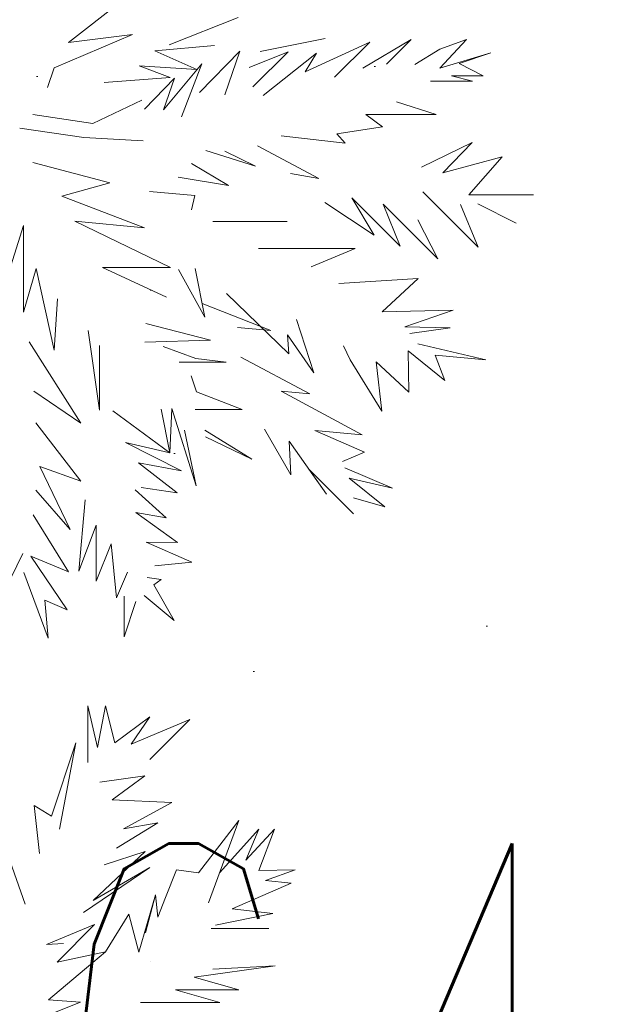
# Model space of a CAD drawing. Header units: millimetres. Extents: x 6487905018 to 6488192500, y 5882180700 to 5882375224.
# Tile 129 of 256: x 6488051254 to 6488052088, y 5882246678 to 5882248077. Entities that reach past the tile are written whole.
import ezdxf
from ezdxf.xclip import XClip

# ---------------------------------------------------------------- set-up
doc = ezdxf.new("R2010")
doc.units = ezdxf.units.MM
doc.header["$MEASUREMENT"] = 0
doc.header["$XCLIPFRAME"] = 2
doc.linetypes.add('Wipeout_Contour', pattern=[1000, 0, -1000])
for name, color, linetype, lineweight in [('drzewa_Nr_pióra__154', 94, 'Continuous', 5), ('przewod_telekomunikacyjny__linia__Nr_pióra__1', 7, 'Continuous', 0), ('teren zielony_Nr_pióra__157', 93, 'Continuous', 0), ('Wymiarowanie_Nr_pióra__1', 7, 'Continuous', 0), ('Zamość 06.10._2_opis_h_Nr_pióra__7', 7, 'Continuous', 5)]:
    doc.layers.add(name, color=color, linetype=linetype, lineweight=lineweight)
for name, color, linetype in [('Mapa cyfrowa', 7, 'Continuous'), ('przewod_telekomunikacyjny__linia_', 7, 'Continuous'), ('Wymiarowanie', 7, 'Continuous'), ('Zamość 06.10._2_Mapa cyfrowa', 7, 'Continuous')]:
    doc.layers.add(name, color=color, linetype=linetype)
doc.styles.add('GENERATED_STYLE_1', font='Simplex.shx')
doc.styles.add('GENERATED_STYLE_2', font='txt')
doc.dimstyles.new('GENERATED_STYLE__1', dxfattribs={"dimtxt": 750, "dimasz": 570, "dimexe": 0.18, "dimexo": 0, "dimgap": 0.09, "dimtad": 1, "dimlfac": 0.001, "dimzin": 0, "dimdsep": 46, "dimtxsty": 'GENERATED_STYLE_2', "dimblk": 'ARROWHEAD_11', "dimblk1": 'ARROWHEAD_11', "dimblk2": 'ARROWHEAD_11', "dimcen": 0.09, "dimclrd": 7, "dimclre": 7, "dimclrt": 7, "dimazin": 0, "dimtfac": 1, "dimtdec": 4, "dimtmove": 2, "dimatfit": 3, "dimfxl": 0, "dimtolj": 1, "dimtzin": 0, "dimarcsym": 0})
doc.dimstyles.new('GENERATED_STYLE__4', dxfattribs={"dimtxt": 1000, "dimasz": 570, "dimexe": 0.18, "dimexo": 0, "dimgap": 0.09, "dimtad": 1, "dimlfac": 0.001, "dimzin": 0, "dimdsep": 46, "dimtxsty": 'GENERATED_STYLE_2', "dimblk": 'ARROWHEAD_11', "dimblk1": 'ARROWHEAD_11', "dimblk2": 'ARROWHEAD_11', "dimcen": 0.09, "dimclrd": 7, "dimclre": 7, "dimclrt": 7, "dimazin": 0, "dimtfac": 1, "dimtdec": 4, "dimtmove": 0, "dimatfit": 3, "dimfxl": 0, "dimtolj": 1, "dimtzin": 0, "dimarcsym": 0})
doc.dimstyles.new('GENERATED_STYLE__9', dxfattribs={"dimtxt": 750, "dimasz": 917.874396, "dimexe": 0.18, "dimexo": 40, "dimgap": 0.09, "dimtad": 1, "dimdec": 0, "dimlfac": 0.1, "dimzin": 0, "dimdsep": 46, "dimtxsty": 'GENERATED_STYLE_2', "dimblk": 'ARROWHEAD_5', "dimblk1": 'ARROWHEAD_5', "dimblk2": 'ARROWHEAD_5', "dimcen": 0.09, "dimclrd": 7, "dimclre": 7, "dimclrt": 7, "dimazin": 0, "dimtfac": 1, "dimtdec": 4, "dimtmove": 2, "dimatfit": 3, "dimfxl": 0, "dimtolj": 1, "dimtzin": 0, "dimarcsym": 0})

# ---------------------------------------------------------------- blocks, each defined once
blk = doc.blocks.new('Rysunek_1_2')
at = {"color": 254, "linetype": 'Wipeout_Contour', "lineweight": 0, "ltscale": 70061284114.24681}
blk.add_wipeout([(6487915525.867126, 5882181505.900702), (6488146644.289524, 5882181505.900702), (6488146644.289524, 5882373115.540435), (6488107628.768834, 5882373115.540435), (6488107628.768834, 5882320263.490532), (6488101226.436201, 5882320263.490532), (6488101226.436201, 5882373115.540435), (6487915525.867126, 5882373115.540435)], dxfattribs=at).dxf.layer = 'Zamość 06.10._2_Mapa cyfrowa'
at = {"layer": 'Zamość 06.10._2_opis_h_Nr_pióra__7', "linetype": 'Continuous', "insert": (6488051254.285711, 5882246906.424997), "char_height": 750, "attachment_point": 1, "style": 'GENERATED_STYLE_1'}
blk.add_mtext('\\A1;{\\W0.660000x;\\FSimplex.shx;64.6}', dxfattribs=at)
blk = doc.blocks.new('*D75', base_point=(6488045394.921593, 5882250647.102998))
at = {"layer": 'Wymiarowanie_Nr_pióra__1', "linetype": 'Continuous'}
for points in [[(6488060230.552193, 5882248902.391357), (6488060219.134123, 5882248959.793873), (6488060186.61821, 5882249008.457375), (6488060137.954707, 5882249040.973288), (6488060080.552193, 5882249052.391357), (6488060023.149677, 5882249040.973288), (6488059974.486176, 5882249008.457375), (6488059941.970263, 5882248959.793873), (6488059930.552193, 5882248902.391357), (6488059941.970263, 5882248844.988843), (6488059974.486176, 5882248796.32534), (6488060023.149677, 5882248763.809427), (6488060080.552193, 5882248752.391357), (6488060137.954707, 5882248763.809427), (6488060186.61821, 5882248796.32534), (6488060219.134123, 5882248844.988843)], [(6488059031.653335, 5882241782.627208), (6488059020.235264, 5882241840.029723), (6488058987.719352, 5882241888.693226), (6488058939.055849, 5882241921.209138), (6488058881.653335, 5882241932.627208), (6488058824.250819, 5882241921.209138), (6488058775.587317, 5882241888.693226), (6488058743.071404, 5882241840.029723), (6488058731.653335, 5882241782.627208), (6488058743.071404, 5882241725.224693), (6488058775.587317, 5882241676.561191), (6488058824.250819, 5882241644.045279), (6488058881.653335, 5882241632.627208), (6488058939.055849, 5882241644.045279), (6488058987.719352, 5882241676.561191), (6488059020.235264, 5882241725.224693)]]:
    blk.add_hatch(color=256, dxfattribs=at).paths.add_polyline_path(points)
for p, q in [((6488060130.367934, 5882249198.226433), (6488060105.460064, 5882249050.308895)), ((6488059525.861426, 5882248995.795874), (6488059932.634655, 5882248927.299229)), ((6488060228.46973, 5882248877.483486), (6488060635.242959, 5882248808.986841)), ((6488060055.644321, 5882248754.47382), (6488058906.561206, 5882241930.544745))]:
    blk.add_line(p, q, dxfattribs=at)
blk.add_circle((6488060080.552193, 5882248902.391357), 150, dxfattribs=at)
at = {"layer": 'Wymiarowanie_Nr_pióra__1', "insert": (6488059329.541573, 5882245345.779008), "char_height": 750, "attachment_point": 7, "rotation": 80.441619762, "style": 'GENERATED_STYLE_2'}
blk.add_mtext('\\A1;{\\fArial|b1|i0|c238|p38;7,22}', dxfattribs=at)
blk = doc.blocks.new('ARROWHEAD_11')
at = {"color": 0, "linetype": 'Continuous', "lineweight": 0}
blk.add_line((0, 0), (-1, 0), dxfattribs=at)
at = {"color": 0, "linetype": 'Continuous', "lineweight": 0, "const_width": 0.25, "flags": 128}
blk.add_lwpolyline([(-0.125, 0, 1), (0.125, 0, 1)], format="xyb", close=True, dxfattribs=at)
blk = doc.blocks.new('*D77', base_point=(6488045394.921593, 5882250647.102998))
at = {"layer": 'przewod_telekomunikacyjny__linia__Nr_pióra__1', "linetype": 'Continuous'}
blk.add_hatch(color=256, dxfattribs=at).paths.add_polyline_path([(6488057351.020344, 5882262834.607491), (6488056625.094238, 5882262197.391973), (6488057040.957753, 5882261919.79958)])
for p, q in [((6488057351.020344, 5882262834.607491), (6488056625.094238, 5882262197.391973)), ((6488057351.020344, 5882262834.607491), (6488057040.957753, 5882261919.79958)), ((6488057040.957753, 5882261919.79958), (6488056625.094238, 5882262197.391973)), ((6488056833.025996, 5882262058.595777), (6488046247.324568, 5882246200.066916)), ((6488046247.324568, 5882246200.066916), (6488053285.437386, 5882256743.923269)), ((6488049023.248511, 5882250108.702061), (6488049023.248511, 5882250608.702061)), ((6488048773.248511, 5882250358.702061), (6488049273.248511, 5882250358.702061))]:
    blk.add_line(p, q, dxfattribs=at)
at = {"layer": 'przewod_telekomunikacyjny__linia__Nr_pióra__1', "insert": (6488051112.822264, 5882253874.06099), "char_height": 750, "attachment_point": 7, "rotation": 56.276556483, "style": 'GENERATED_STYLE_2'}
blk.add_mtext('\\A1;{\\fArial|b1|i0|c238|p38;R 1\xa0500}', dxfattribs=at)
blk = doc.blocks.new('ARROWHEAD_5')
at = {"color": 0, "linetype": 'Continuous', "lineweight": 0}
blk.add_line((0, 0), (-1, 0), dxfattribs=at)
blk.add_solid([(-1, 0.2679), (0, 0), (-1, -0.2679), (-1, 0.2679)], dxfattribs=at)
blk = doc.blocks.new('*D87', base_point=(6488045394.921593, 5882250647.102998))
at = {"layer": 'Wymiarowanie_Nr_pióra__1', "linetype": 'Continuous'}
for points in [[(6488037477.7279, 5882247056.135682), (6488037466.309829, 5882247113.538198), (6488037433.793917, 5882247162.201699), (6488037385.130414, 5882247194.717612), (6488037327.7279, 5882247206.135682), (6488037270.325384, 5882247194.717612), (6488037221.661882, 5882247162.201699), (6488037189.145969, 5882247113.538198), (6488037177.7279, 5882247056.135682), (6488037189.145969, 5882246998.733168), (6488037221.661882, 5882246950.069665), (6488037270.325384, 5882246917.553752), (6488037327.7279, 5882246906.135682), (6488037385.130414, 5882246917.553752), (6488037433.793917, 5882246950.069665), (6488037466.309829, 5882246998.733168)], [(6488053271.817154, 5882244529.516733), (6488053260.399083, 5882244586.919248), (6488053227.883171, 5882244635.58275), (6488053179.219668, 5882244668.098662), (6488053121.817154, 5882244679.516733), (6488053064.414639, 5882244668.098662), (6488053015.751137, 5882244635.58275), (6488052983.235224, 5882244586.919248), (6488052971.817154, 5882244529.516733), (6488052983.235224, 5882244472.114218), (6488053015.751137, 5882244423.450716), (6488053064.414639, 5882244390.934803), (6488053121.817154, 5882244379.516733), (6488053179.219668, 5882244390.934803), (6488053227.883171, 5882244423.450716), (6488053260.399083, 5882244472.114218)]]:
    blk.add_hatch(color=256, dxfattribs=at).paths.add_polyline_path(points)
for p, q in [((6488037416.582628, 5882247611.573426), (6488037351.422494, 5882247204.252414)), ((6488037179.611168, 5882247079.830276), (6488037031.494436, 5882247103.524871)), ((6488052973.700422, 5882244553.211328), (6488037475.844631, 5882247032.441088)), ((6488037304.033304, 5882246908.01895), (6488037238.87317, 5882246500.697939)), ((6488053210.671883, 5882245084.954476), (6488053145.511748, 5882244677.633465)), ((6488053418.050617, 5882244482.127543), (6488053269.933886, 5882244505.822139)), ((6488053098.122559, 5882244381.400002), (6488053032.962424, 5882243974.078989))]:
    blk.add_line(p, q, dxfattribs=at)
for centre in [(6488037327.7279, 5882247056.135682), (6488053121.817154, 5882244529.516733)]:
    blk.add_circle(centre, 150, dxfattribs=at)
at = {"layer": 'Wymiarowanie_Nr_pióra__1', "insert": (6488043568.115992, 5882246260.388542), "char_height": 1000, "attachment_point": 7, "rotation": 350.911262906, "style": 'GENERATED_STYLE_2'}
blk.add_mtext('\\A1;{\\fArial|b1|i0|c238|p38;16,00}', dxfattribs=at)

msp = doc.modelspace()

# ---------------------------------------------------------------- block references
at = {"layer": 'Mapa cyfrowa', "color": 22, "linetype": 'Continuous', "lineweight": 5}
ref = msp.add_blockref('Rysunek_1_2', (0, 0), dxfattribs=at)
XClip(ref).set_block_clipping_path([(6487915525.8671264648, 5882181505.9007024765), (6488146644.2895231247, 5882181505.9007024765), (6488146644.2895231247, 5882373115.5404348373), (6488107628.7688331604, 5882373115.5404348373), (6488107628.7688331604, 5882320263.4905319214), (6488101226.4362001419, 5882320263.4905319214), (6488101226.4362001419, 5882373115.5404348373), (6487915525.8671264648, 5882373115.5404348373)])

# ---------------------------------------------------------------- next in the draw order: hatches: boundary and pattern name
at = {"layer": 'teren zielony_Nr_pióra__157', "linetype": 'Continuous'}
h = msp.add_hatch(dxfattribs=at)
h.set_pattern_fill('płyty_kamienne', color=256, style=0, pattern_type=2)
h.set_pattern_definition([(45, (6488045394.9, 5882252147.1), (-477.297, 477.297), [0, -450, 0, -675]), (110, (6488046894.9, 5882252147.1), (634.293, 230.864), [0, -330, 0, -570])])
h.paths.add_polyline_path([(6488047566.699059, 5882255932.5327), (6488045555.029326, 5882243354.950158), (6488046140.947524, 5882232527.375745, 0.2070569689), (6488048206.599371, 5882228254.370432, 0.0243137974), (6488049407.91275, 5882227454.239101, 0.0023663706), (6488049528.889167, 5882227382.669014), (6488050419.958063, 5882227639.987889), (6488050422.409745, 5882227655.31354), (6488050730.000001, 5882229610.000001), (6488051058.251553, 5882231630.009551), (6488051118.989788, 5882232009.688929), (6488053911.431513, 5882249465.456784), (6488055989.23284, 5882262453.952582), (6488056194.365236, 5882263736.503895), (6488052143.069927, 5882263733.65154), (6488050824.942152, 5882255492.308228, 0.0532631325)])

# ---------------------------------------------------------------- next in the draw order: linework, layer by layer
at = {"layer": 'drzewa_Nr_pióra__154', "linetype": 'Continuous'}
for p, q in [((6488051323.898421, 5882248044.957084), (6488051398.911956, 5882248102.977242)), ((6488051466.801847, 5882248041.771103), (6488051564.91017, 5882248080.202086)), ((6488051415.002881, 5882248056.227667), (6488051303.539901, 5882248008.775162)), ((6488051323.898421, 5882248044.957084), (6488051415.002881, 5882248056.227667)), ((6488051446.72014, 5882248033.191699), (6488051531.527776, 5882248040.696863)), ((6488051596.210935, 5882248032.193162), (6488051688.535371, 5882248050.518051)), ((6488051752.042755, 5882248045.390428), (6488051660.458261, 5882248003.248909)), ((6488051702.208141, 5882247995.555814), (6488051752.042755, 5882248045.390428)), ((6488051811.085938, 5882248049.182192), (6488051742.292504, 5882248008.556149)), ((6488051775.8767, 5882248013.972954), (6488051811.085938, 5882248049.182192)), ((6488051851.711982, 5882248008.556149), (6488051889.53671, 5882248049.273521)), ((6488051889.53671, 5882248049.273521), (6488051851.799764, 5882248035.239462)), ((6488051506.128574, 5882248006.526274), (6488051446.72014, 5882248033.191699)), ((6488051510.031789, 5882247973.643142), (6488051567.499016, 5882248032.658684)), ((6488051567.499016, 5882248032.658684), (6488051546.204133, 5882247970.638507)), ((6488051636.159909, 5882248031.545448), (6488051580.603324, 5882248009.155457)), ((6488051585.857312, 5882247981.665399), (6488051636.159909, 5882248031.545448)), ((6488051676.305691, 5882248029.928807), (6488051600.372191, 5882247969.555146)), ((6488051660.458261, 5882248003.248909), (6488051676.305691, 5882248029.928807)), ((6488051851.799764, 5882248035.239462), (6488051816.276018, 5882248013.842059)), ((6488051924.29718, 5882248030.223372), (6488051851.711982, 5882248008.556149)), ((6488051879.147498, 5882248015.183954), (6488051924.29718, 5882248030.223372)), ((6488051468.285402, 5882247995.240174), (6488051424.525846, 5882248011.847948)), ((6488051424.525846, 5882248011.847948), (6488051506.128574, 5882248006.526274)), ((6488051513.457189, 5882248014.581846), (6488051458.676207, 5882247949.373711)), ((6488051484.39671, 5882247939.110112), (6488051513.457189, 5882248014.581846)), ((6488051913.463569, 5882247997.704169), (6488051879.147498, 5882248015.183954)), ((6488051303.539901, 5882248008.775162), (6488051293.891574, 5882247980.777913)), ((6488051374.693494, 5882247987.81719), (6488051468.285402, 5882247995.240174)), ((6488051474.416252, 5882247994.392127), (6488051431.748992, 5882247950.233733)), ((6488051458.676207, 5882247949.373711), (6488051474.416252, 5882247994.392127)), ((6488051838.294768, 5882247990.014883), (6488051898.296513, 5882247990.014883)), ((6488051898.296513, 5882247990.014883), (6488051868.384553, 5882247997.704169)), ((6488051868.384553, 5882247997.704169), (6488051913.463569, 5882247997.704169)), ((6488051427.917492, 5882247963.110511), (6488051358.236059, 5882247929.68942)), ((6488051790.283067, 5882247960.800732), (6488051846.295177, 5882247942.471117)), ((6488051358.236059, 5882247929.68942), (6488051272.969364, 5882247942.382816)), ((6488051846.295177, 5882247942.471117), (6488051746.625949, 5882247942.471117)), ((6488051746.625949, 5882247942.471117), (6488051770.349648, 5882247925.271852)), ((6488051345.53052, 5882247909.994947), (6488051254.899005, 5882247922.950047)), ((6488051770.349648, 5882247925.271852), (6488051705.451174, 5882247914.962066)), ((6488051705.451174, 5882247914.962066), (6488051717.177591, 5882247901.977826)), ((6488051430.122706, 5882247904.978385), (6488051345.53052, 5882247909.994947)), ((6488051717.177591, 5882247901.977826), (6488051626.378937, 5882247912.158135)), ((6488051897.871526, 5882247902.760249), (6488051825.602031, 5882247867.909581)), ((6488051856.027157, 5882247859.838845), (6488051897.871526, 5882247902.760249)), ((6488051519.120104, 5882247891.553143), (6488051589.833071, 5882247869.18677)), ((6488051589.833071, 5882247869.18677), (6488051546.204133, 5882247890.469781)), ((6488051592.371347, 5882247898.236654), (6488051679.669387, 5882247851.730285)), ((6488051273.11946, 5882247874.121031), (6488051382.792423, 5882247845.225997)), ((6488051551.519829, 5882247841.865064), (6488051498.707059, 5882247872.757357)), ((6488051940.068607, 5882247882.513807), (6488051856.027157, 5882247859.838845)), ((6488051892.892996, 5882247828.598823), (6488051940.068607, 5882247882.513807)), ((6488051679.669387, 5882247851.730285), (6488051639.63559, 5882247858.819134)), ((6488051382.792423, 5882247845.225997), (6488051314.242929, 5882247826.635252)), ((6488051479.544776, 5882247853.309857), (6488051551.519829, 5882247841.865064)), ((6488051503.516815, 5882247827.432712), (6488051439.108537, 5882247833.091738)), ((6488051827.389408, 5882247832.762224), (6488051906.028828, 5882247754.122804)), ((6488051314.242929, 5882247826.635252), (6488051432.124809, 5882247781.514196)), ((6488051498.707366, 5882247806.926999), (6488051503.516815, 5882247827.432712)), ((6488051688.465343, 5882247817.366534), (6488051758.554222, 5882247771.139305)), ((6488051758.554222, 5882247771.139305), (6488051726.655125, 5882247824.105907)), ((6488051726.655125, 5882247824.105907), (6488051795.172085, 5882247755.588946)), ((6488051984.997762, 5882247828.598823), (6488051892.892996, 5882247828.598823)), ((6488051795.172085, 5882247755.588946), (6488051770.942091, 5882247814.97493)), ((6488051770.942091, 5882247814.97493), (6488051848.693403, 5882247737.223618)), ((6488051906.028828, 5882247754.122804), (6488051881.245839, 5882247814.441123)), ((6488051905.786018, 5882247815.60604), (6488051960.286727, 5882247788.162583)), ((6488051960.286727, 5882247788.162583), (6488051905.786018, 5882247815.60604)), ((6488051432.124809, 5882247781.514196), (6488051332.96341, 5882247791.066339)), ((6488051332.96341, 5882247791.066339), (6488051468.918422, 5882247725.328163)), ((6488051528.966846, 5882247790.409041), (6488051634.550359, 5882247790.409041)), ((6488051848.693403, 5882247737.223618), (6488051820.231327, 5882247792.713313)), ((6488051239.361006, 5882247719.928511), (6488051260.080557, 5882247784.924004)), ((6488051260.080557, 5882247784.924004), (6488051260.080557, 5882247661.89502)), ((6488051731.14804, 5882247752.21926), (6488051594.11412, 5882247752.21926)), ((6488051668.793879, 5882247726.001451), (6488051731.14804, 5882247752.21926)), ((6488051260.080557, 5882247661.89502), (6488051277.908807, 5882247723.777792)), ((6488051277.908807, 5882247723.777792), (6488051303.528724, 5882247607.883368)), ((6488051468.918422, 5882247725.328163), (6488051372.276421, 5882247725.328163)), ((6488051372.276421, 5882247725.328163), (6488051463.103835, 5882247683.021023)), ((6488051517.483809, 5882247654.580008), (6488051480.046453, 5882247722.448687)), ((6488051504.062542, 5882247723.478242), (6488051517.483809, 5882247654.580008)), ((6488051821.006349, 5882247709.536564), (6488051708.181265, 5882247702.368669)), ((6488051769.917166, 5882247662.219087), (6488051821.006349, 5882247709.536564)), ((6488051303.528724, 5882247607.883368), (6488051308.205551, 5882247680.489333)), ((6488051637.08893, 5882247602.363264), (6488051548.414269, 5882247688.217345)), ((6488051611.4462, 5882247635.440363), (6488051513.750713, 5882247673.743895)), ((6488051870.428418, 5882247664.607409), (6488051769.917166, 5882247662.219087)), ((6488051801.949325, 5882247640.631893), (6488051870.428418, 5882247664.607409)), ((6488051648.029104, 5882247651.128663), (6488051672.785688, 5882247575.212097)), ((6488051352.026924, 5882247635.386104), (6488051367.97071, 5882247522.331754)), ((6488051525.749793, 5882247621.918194), (6488051433.65783, 5882247645.459682)), ((6488051564.131159, 5882247639.728052), (6488051611.4462, 5882247635.440363)), ((6488051866.55794, 5882247639.304046), (6488051801.949325, 5882247640.631893)), ((6488051808.934569, 5882247631.557481), (6488051866.55794, 5882247639.304046)), ((6488051432.181959, 5882247618.837914), (6488051525.749793, 5882247621.918194)), ((6488051672.785688, 5882247575.212097), (6488051635.236882, 5882247629.254366)), ((6488051635.236882, 5882247629.254366), (6488051637.08893, 5882247602.363264)), ((6488051341.416223, 5882247503.959802), (6488051268.128144, 5882247619.678255)), ((6488051367.97071, 5882247522.331754), (6488051367.97071, 5882247614.062111)), ((6488051504.746887, 5882247596.046914), (6488051458.578258, 5882247612.690181)), ((6488051724.04438, 5882247594.150751), (6488051714.819523, 5882247613.60242)), ((6488051806.801823, 5882247606.793394), (6488051807.527602, 5882247547.791608)), ((6488051806.801823, 5882247606.793394), (6488051858.653204, 5882247564.499579)), ((6488051917.061105, 5882247593.703529), (6488051820.576644, 5882247616.433459)), ((6488051548.205228, 5882247590.396245), (6488051504.746887, 5882247596.046914)), ((6488051666.783022, 5882247545.70785), (6488051568.824488, 5882247597.661745)), ((6488051769.337821, 5882247520.834116), (6488051724.04438, 5882247594.150751)), ((6488051858.653204, 5882247564.499579), (6488051845.174458, 5882247600.442903)), ((6488051845.174458, 5882247600.442903), (6488051917.061105, 5882247593.703529)), ((6488051481.123505, 5882247590.396245), (6488051548.205228, 5882247590.396245)), ((6488051807.527602, 5882247547.791608), (6488051761.190511, 5882247590.951631)), ((6488051761.190511, 5882247590.951631), (6488051769.337821, 5882247520.834116)), ((6488051505.692274, 5882247548.414907), (6488051498.057369, 5882247571.096292)), ((6488051274.368305, 5882247549.476452), (6488051341.416223, 5882247503.959802)), ((6488051570.713518, 5882247523.382949), (6488051505.692274, 5882247548.414907)), ((6488051741.179976, 5882247487.273726), (6488051626.193295, 5882247549.38609)), ((6488051626.193295, 5882247549.38609), (6488051666.783022, 5882247545.70785)), ((6488051455.623384, 5882247524.01049), (6488051467.750873, 5882247461.585874)), ((6488051467.750873, 5882247461.585874), (6488051470.918807, 5882247524.635081)), ((6488051470.918807, 5882247524.635081), (6488051505.191835, 5882247414.784671)), ((6488051503.910016, 5882247523.382949), (6488051570.713518, 5882247523.382949)), ((6488051467.750873, 5882247461.585874), (6488051386.691191, 5882247521.39573)), ((6488051341.549662, 5882247421.631984), (6488051277.488385, 5882247504.23529)), ((6488051584.402398, 5882247452.66043), (6488051517.675308, 5882247494.098835)), ((6488051602.645301, 5882247495.520048), (6488051639.821703, 5882247430.407575)), ((6488051505.191835, 5882247414.784671), (6488051488.719981, 5882247493.896078)), ((6488051518.801411, 5882247484.572182), (6488051584.402398, 5882247452.66043)), ((6488051744.68274, 5882247462.546065), (6488051674.242531, 5882247493.339597)), ((6488051674.242531, 5882247493.339597), (6488051741.179976, 5882247487.273726)), ((6488051404.703689, 5882247476.284863), (6488051467.750873, 5882247461.585874)), ((6488051484.426947, 5882247436.30904), (6488051404.703689, 5882247476.284863)), ((6488051639.821703, 5882247430.407575), (6488051637.443613, 5882247478.494878)), ((6488051637.443613, 5882247478.494878), (6488051690.45216, 5882247402.845099)), ((6488051713.354849, 5882247449.590137), (6488051744.68274, 5882247462.546065)), ((6488051326.196209, 5882247352.627638), (6488051283.148094, 5882247442.164085)), ((6488051283.148094, 5882247442.164085), (6488051341.549662, 5882247421.631984)), ((6488051478.498465, 5882247405.097556), (6488051423.164483, 5882247447.314973)), ((6488051423.164483, 5882247447.314973), (6488051484.426947, 5882247436.30904)), ((6488051690.45216, 5882247402.845099), (6488051665.38061, 5882247438.625315)), ((6488051665.38061, 5882247438.625315), (6488051729.046572, 5882247374.959353)), ((6488051784.5201, 5882247411.740455), (6488051716.853086, 5882247440.657748)), ((6488051773.28781, 5882247384.782962), (6488051722.683479, 5882247425.770433)), ((6488051722.683479, 5882247425.770433), (6488051784.5201, 5882247411.740455)), ((6488051427.3905, 5882247412.373623), (6488051478.498465, 5882247405.097556)), ((6488051277.527171, 5882247408.868314), (6488051326.196209, 5882247352.627638)), ((6488051462.573058, 5882247369.616982), (6488051418.765023, 5882247409.332696)), ((6488051728.776525, 5882247397.93625), (6488051773.28781, 5882247384.782962)), ((6488051347.690188, 5882247395.032483), (6488051338.329948, 5882247293.629878)), ((6488051323.996267, 5882247292.678196), (6488051273.487788, 5882247373.693444)), ((6488051478.737174, 5882247334.444881), (6488051419.546471, 5882247377.053787)), ((6488051419.546471, 5882247377.053787), (6488051462.573058, 5882247369.616982)), ((6488051338.329948, 5882247293.629878), (6488051363.389811, 5882247359.127059)), ((6488051363.389811, 5882247359.127059), (6488051363.389811, 5882247279.589518)), ((6488051363.389811, 5882247279.589518), (6488051384.312422, 5882247332.66808)), ((6488051384.312422, 5882247332.66808), (6488051392.16944, 5882247255.799688)), ((6488051434.469309, 5882247334.595085), (6488051478.737174, 5882247334.444881)), ((6488051499.21997, 5882247306.156942), (6488051434.469309, 5882247334.595085)), ((6488051258.767904, 5882247318.59052), (6488051224.447022, 5882247248.388716)), ((6488051321.74981, 5882247238.76321), (6488051270.47842, 5882247315.086855)), ((6488051270.47842, 5882247315.086855), (6488051323.996267, 5882247292.678196)), ((6488051446.670037, 5882247300.984229), (6488051499.21997, 5882247306.156942)), ((6488051260.339625, 5882247291.600552), (6488051294.792317, 5882247198.326972)), ((6488051392.16944, 5882247255.799688), (6488051407.763484, 5882247292.148755)), ((6488051455.395634, 5882247281.589825), (6488051435.663204, 5882247284.399063)), ((6488051445.007983, 5882247274.039194), (6488051455.395634, 5882247281.589825)), ((6488051474.053435, 5882247223.428075), (6488051445.007983, 5882247274.039194)), ((6488051403.121501, 5882247200.386225), (6488051403.121501, 5882247258.107708)), ((6488051431.580521, 5882247259.145681), (6488051474.053435, 5882247223.428075)), ((6488051294.792317, 5882247198.326972), (6488051290.299402, 5882247252.241957)), ((6488051290.299402, 5882247252.241957), (6488051321.74981, 5882247238.76321)), ((6488051419.676125, 5882247250.462937), (6488051403.121501, 5882247200.386225)), ((6488051351.27107, 5882247021.67507), (6488051351.27107, 5882247102.01097)), ((6488051351.27107, 5882247102.01097), (6488051365.288889, 5882247043.023659)), ((6488051365.288889, 5882247043.023659), (6488051376.511442, 5882247102.01097)), ((6488051376.511442, 5882247102.01097), (6488051389.535739, 5882247049.743855)), ((6488051439.433619, 5882247086.699542), (6488051389.535739, 5882247049.743855)), ((6488051412.873054, 5882247047.889994), (6488051439.433619, 5882247086.699542)), ((6488051496.539094, 5882247082.634074), (6488051412.873054, 5882247047.889994)), ((6488051439.644961, 5882247025.739942), (6488051496.539094, 5882247082.634074)), ((6488051334.069669, 5882247049.645816), (6488051299.785156, 5882246945.480868)), ((6488051311.213209, 5882246926.714047), (6488051334.069669, 5882247049.645816)), ((6488051432.188573, 5882247002.613862), (6488051368.472472, 5882246993.704323)), ((6488051386.040199, 5882246968.487198), (6488051432.188573, 5882247002.613862)), ((6488051470.862666, 5882246964.97705), (6488051386.040199, 5882246968.487198)), ((6488051402.1668, 5882246927.282566), (6488051470.862666, 5882246964.97705)), ((6488051299.785156, 5882246945.480868), (6488051274.841473, 5882246960.408876)), ((6488051274.841473, 5882246960.408876), (6488051282.798417, 5882246892.330534)), ((6488051392.236647, 5882246899.829776), (6488051450.904708, 5882246935.731192)), ((6488051450.904708, 5882246935.731192), (6488051402.1668, 5882246927.282566)), ((6488051565.756816, 5882246939.283247), (6488051508.848012, 5882246864.978807)), ((6488051523.07412, 5882246822.467446), (6488051565.756816, 5882246939.283247)), ((6488051594.417841, 5882246926.787269), (6488051538.54791, 5882246864.816765)), ((6488051616.882418, 5882246926.787269), (6488051576.072456, 5882246883.053669)), ((6488051576.072456, 5882246883.053669), (6488051594.417841, 5882246926.787269)), ((6488051594.587977, 5882246868.212472), (6488051616.882418, 5882246926.787269)), ((6488051358.806401, 5882246825.436364), (6488051432.991248, 5882246895.229847)), ((6488051432.991248, 5882246895.229847), (6488051374.807911, 5882246876.382431)), ((6488051262.485024, 5882246820.220988), (6488051237.420132, 5882246890.333026)), ((6488051345.188741, 5882246808.711673), (6488051439.431091, 5882246872.391392)), ((6488051439.431091, 5882246872.391392), (6488051358.806401, 5882246825.436364)), ((6488051477.393443, 5882246869.006084), (6488051461.88433, 5882246829.841147)), ((6488051508.848012, 5882246864.978807), (6488051477.393443, 5882246869.006084)), ((6488051645.968484, 5882246869.359617), (6488051594.587977, 5882246868.212472)), ((6488051603.946597, 5882246853.917854), (6488051645.968484, 5882246869.359617)), ((6488051640.273946, 5882246850.078908), (6488051603.946597, 5882246853.917854)), ((6488051556.419654, 5882246813.556081), (6488051640.273946, 5882246850.078908)), ((6488051424.060421, 5882246752.236126), (6488051447.542487, 5882246833.789495)), ((6488051447.542487, 5882246833.789495), (6488051433.215811, 5882246779.78475)), ((6488051450.897454, 5882246802.096152), (6488051447.542487, 5882246833.789495)), ((6488051461.88433, 5882246829.841147), (6488051450.897454, 5882246802.096152)), ((6488051614.453428, 5882246807.099681), (6488051556.419654, 5882246813.556081)), ((6488051376.255651, 5882246752.702697), (6488051409.650781, 5882246806.21725)), ((6488051409.650781, 5882246806.21725), (6488051424.060421, 5882246752.236126)), ((6488051532.600873, 5882246790.381588), (6488051614.453428, 5882246807.099681)), ((6488051361.02339, 5882246791.322813), (6488051292.699468, 5882246763.006927)), ((6488051307.778331, 5882246738.077754), (6488051361.02339, 5882246791.322813)), ((6488051526.660989, 5882246785.822491), (6488051608.439513, 5882246785.822491)), ((6488051292.699468, 5882246763.006927), (6488051316.804431, 5882246764.562912)), ((6488051295.657967, 5882246684.434236), (6488051376.255651, 5882246752.702697)), ((6488051376.255651, 5882246752.702697), (6488051307.778331, 5882246738.077754)), ((6488051295.657967, 5882246684.434236), (6488051346.819411, 5882246727.619148)), ((6488051346.819411, 5882246727.619148), (6488051295.657967, 5882246684.434236)), ((6488051502.389215, 5882246716.525018), (6488051617.425344, 5882246732.609138)), ((6488051617.425344, 5882246732.609138), (6488051529.203854, 5882246728.126908)), ((6488051565.756816, 5882246698.408489), (6488051502.389215, 5882246716.525018)), ((6488051538.799324, 5882246680.693735), (6488051475.999396, 5882246698.408489)), ((6488051475.999396, 5882246698.408489), (6488051565.756816, 5882246698.408489)), ((6488051341.111045, 5882246680.94061), (6488051295.657967, 5882246684.434236)), ((6488051243.002723, 5882246642.509627), (6488051341.111045, 5882246680.94061)), ((6488051426.394057, 5882246680.693735), (6488051538.799324, 5882246680.693735))]:
    msp.add_line(p, q, dxfattribs=at)

# ---------------------------------------------------------------- next in the draw order: dimensions: what is measured, and where the dimension line sits
at = {"layer": 'przewod_telekomunikacyjny__linia_', "linetype": 'Continuous'}
dim = msp.add_radius_dim(center=(6488049023.248511, 5882250358.702061), mpoint=(6488057351.020344, 5882262834.607491), dimstyle='GENERATED_STYLE__9', dxfattribs=at)
dim.commit()
dim.dimension.update_dxf_attribs({"geometry": '*D77', "text_midpoint": (6488051798.354351, 5882255576.513194), "dimtype": 164, "text_rotation": 56.276556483})
at = {"layer": 'Wymiarowanie', "linetype": 'Continuous'}
dim = msp.add_linear_dim(base=(6488058881.653335, 5882241782.627208), p1=(6488048103.552583, 5882250919.201304), p2=(6488046904.653725, 5882243799.437155), angle=260.441619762, dimstyle='GENERATED_STYLE__1', dxfattribs=at)
dim.commit()
dim.dimension.update_dxf_attribs({"geometry": '*D75', "text_midpoint": (6488059125.421187, 5882246391.914792), "dimtype": 160, "text_rotation": 80.441619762})
dim = msp.add_linear_dim(base=(6488037327.7279, 5882247056.135682), p1=(6488053121.817154, 5882244529.516733), p2=(6488037327.7279, 5882247056.135682), angle=170.911262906, text='16,00', dimstyle='GENERATED_STYLE__4', dxfattribs=at)
dim.commit()
dim.dimension.update_dxf_attribs({"geometry": '*D87', "text_midpoint": (6488045335.347292, 5882246484.037623), "dimtype": 160, "text_rotation": 350.911262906})

doc.saveas('drawing.dxf')
